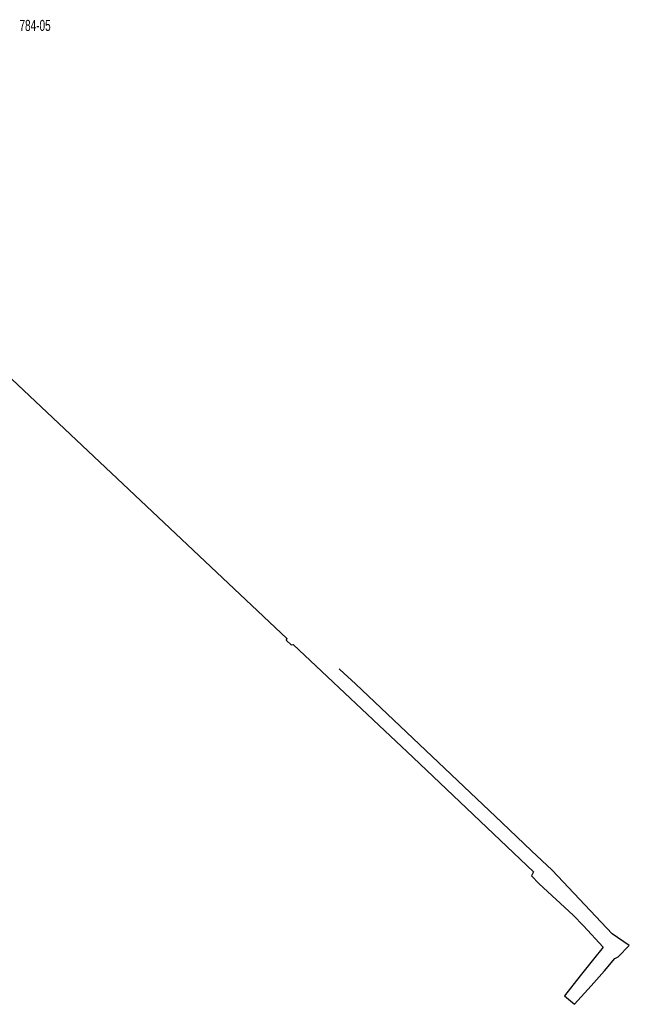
# Model space of a CAD drawing. Header units: metres. Extents: x 66063 to 66441, y 402276 to 402803.
# Tile 6 of 6: x 66302 to 66441, y 402496 to 402719. Entities that reach past the tile are written whole.
import ezdxf

# ---------------------------------------------------------------- set-up
doc = ezdxf.new("R2010")
doc.units = ezdxf.units.M
doc.header["$LTSCALE"] = 0.001
doc.header["$MEASUREMENT"] = 0
doc.layers.add('DWARSPROFIEL_LOKATIE', color=125, linetype='CONTINUOUS')
doc.layers.add('KANT_VERHARDING', color=1, linetype='CONTINUOUS')

msp = doc.modelspace()

# ---------------------------------------------------------------- linework, layer by layer
at = {"layer": 'KANT_VERHARDING'}
msp.add_polyline3d([(66292.55, 402645.38, 1.82), (66362.95, 402579.15, 2.65), (66362.81, 402578.71, 2.56), (66363.95, 402577.66, 2.56), (66364.35, 402577.76, 2.65), (66391.56, 402552.12, 2.67), (66418.85, 402526.21, 2.66), (66418.39, 402525.28, 2.48), (66420.19, 402523.52, 2.48), (66427.84, 402516.4, 2.35), (66430.19, 402513.96, 2.18), (66434.66, 402509.11, 1.9), (66432.5, 402506.42, 0.99), (66429.49, 402502.61, -0.15), (66425.94, 402498.11, -1.57), (66428.17, 402496.18, -1.52), (66431.96, 402500.41, -0.14), (66434.98, 402503.78, 0.87), (66437.34, 402506.59, 1.83), (66438.05, 402506.96, 1.92), (66440.6, 402509.55, 2.08), (66436.69, 402512.16, 2.02), (66423.14, 402526.62, 2.77), (66418.44, 402530.96, 2.77), (66411.79, 402537.31, 2.78), (66378.48, 402568.82, 2.77), (66374.98, 402572.08, 2.78), (66374.82, 402572.25, 2.74)], dxfattribs=at)

# ---------------------------------------------------------------- texts
at = {"layer": 'DWARSPROFIEL_LOKATIE', "color": 203, "width": 0.68}
msp.add_text('784-05', height=2.5, dxfattribs=at).set_placement((66302.32, 402716.88))

doc.saveas('drawing.dxf')
